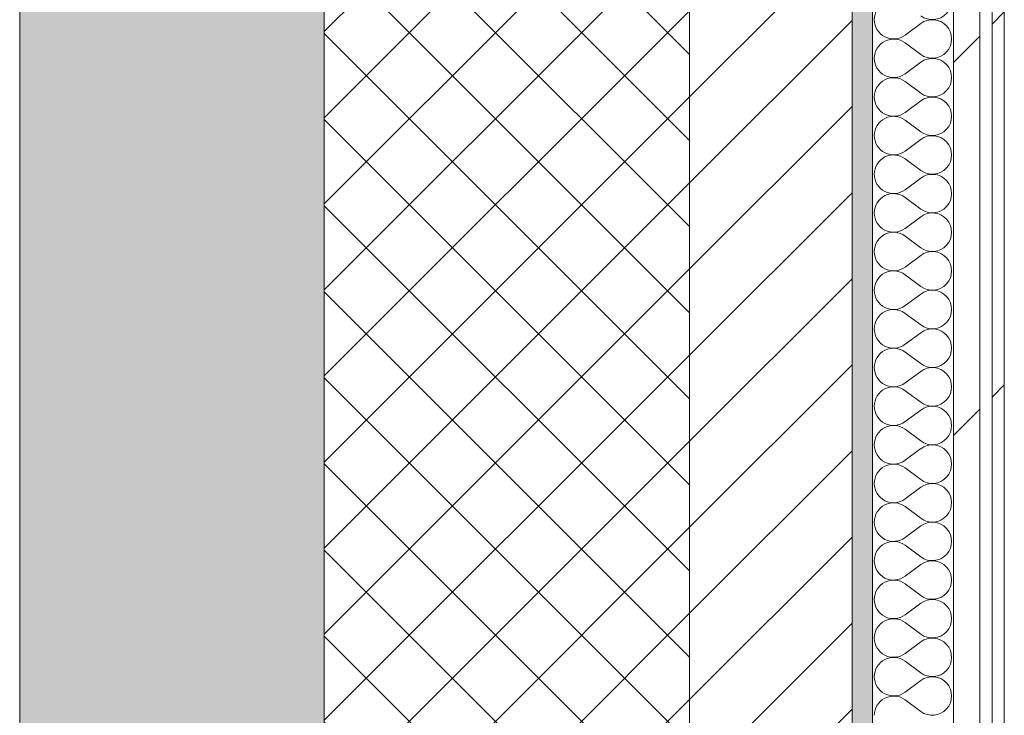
# Model space of a CAD drawing. Header units: millimetres. Extents: x -40968 to 11883, y -18816 to 4378.
# Tile 252 of 256: x -2101 to -1616, y -6743 to -6400. Entities that reach past the tile are written whole.
import ezdxf

# ---------------------------------------------------------------- set-up
doc = ezdxf.new("R2010")
doc.units = ezdxf.units.MM
doc.header["$MEASUREMENT"] = 0
doc.linetypes.add('Wipeout_Contour', pattern=[1000, 0, -1000])
doc.layers.add('12_FAÇ_Façana', color=7, linetype='Continuous')
doc.layers.add('Nuevo_08_E_Envans secs', color=7, linetype='Continuous')
for name, color, linetype, lineweight, true_color in [('12_FAÇ_Façana_Pluma_Nº__102', 7, 'Continuous', 5, 0xcccccc), ('12_FAÇ_Façana_Pluma_Nº__174', 7, 'Continuous', 13, 0xe4ad2c), ('12_FAÇ_Façana_Pluma_Nº__176', 7, 'Continuous', 15, 0x93a0c6), ('Nuevo_08_E_Envans secs_Pluma_Nº__102', 7, 'Continuous', 5, 0xcccccc), ('Nuevo_08_E_Envans secs_Pluma_Nº__171', 171, 'Continuous', 13, 0xaaaaff), ('Nuevo_08_E_Envans secs_Pluma_Nº__177', 7, 'Continuous', 15, 0xf7e046)]:
    doc.layers.add(name, color=color, linetype=linetype, lineweight=lineweight, true_color=true_color)
for name, color, linetype, lineweight in [('12_FAÇ_Façana_Pluma_Nº__2', 8, 'Continuous', 5), ('12_FAÇ_Façana_Pluma_Nº__7', 7, 'Continuous', 5), ('Nuevo_08_E_Envans secs_Pluma_Nº__1', 7, 'Continuous', 5)]:
    doc.layers.add(name, color=color, linetype=linetype, lineweight=lineweight)
pattern_1 = [(45, (0, 0), (-183.848, 183.848), [195, -65]), (45, (7e-14, 183.85), (-183.848, 183.848), [195, -65])]

# ---------------------------------------------------------------- blocks, each defined once
blk = doc.blocks.new('Muro_1_1', base_point=(-1681.11, -1193.98))
at = {"layer": '12_FAÇ_Façana_Pluma_Nº__102', "linetype": 'Continuous', "lineweight": 0, "true_color": 0xe5e5e5}
blk.add_hatch(color=254, dxfattribs=at).paths.add_polyline_path([(-2101.11, -10658.98), (-1951.11, -10658.98), (-1951.11, -7438.98), (-1971.11, -7438.98), (-1971.11, -6988.97), (-1951.11, -6988.97), (-1951.11, -1638.98), (-2101.11, -1638.98)])
at = {"layer": '12_FAÇ_Façana_Pluma_Nº__174', "linetype": 'Continuous', "lineweight": 13, "true_color": 0xe4ad2c}
h = blk.add_hatch(dxfattribs=at)
h.set_pattern_fill('SATE_Aislamiento_0001', color=42, style=0, pattern_type=2)
h.set_pattern_definition([(45, (0, 0), (-21.2132, 21.2132), []), (135, (0, 0), (21.2132, 21.2132), [])])
h.paths.add_polyline_path([(-1951.11, -1638.98), (-1951.11, -6988.97), (-1771.11, -6988.97), (-1771.11, -1638.98)])
at = {"layer": '12_FAÇ_Façana_Pluma_Nº__176', "linetype": 'Continuous', "lineweight": 0, "true_color": 0x495063}
blk.add_hatch(color=251, dxfattribs=at).paths.add_polyline_path([(-1681.11, -1678.98), (-1691.11, -1678.98), (-1691.11, -6988.97), (-1681.11, -6988.97)])
at = {"layer": '12_FAÇ_Façana_Pluma_Nº__2', "linetype": 'Continuous', "lineweight": 5}
h = blk.add_hatch(dxfattribs=at)
h.set_pattern_fill('Ceramic_0001', color=8, style=0, pattern_type=2)
h.set_pattern_definition([(45, (0, 0), (-21.2132, 21.2132), [])])
h.paths.add_polyline_path([(-1691.11, -1678.98), (-1771.11, -1678.98), (-1771.11, -6988.97), (-1691.11, -6988.97)])
at = {"layer": '12_FAÇ_Façana_Pluma_Nº__7', "color": 7, "linetype": 'Continuous', "lineweight": 5}
for p, q in [((-1951.11, -1638.98), (-1951.11, -6988.97)), ((-1771.11, -6988.97), (-1771.11, -1678.98)), ((-1691.11, -6988.97), (-1691.11, -1678.98))]:
    blk.add_line(p, q, dxfattribs=at)
at = {"layer": '12_FAÇ_Façana_Pluma_Nº__7', "color": 7, "linetype": 'Continuous', "lineweight": 5, "flags": 128}
for points in [[(-2101.11, -1638.98), (-2101.11, -10658.98)], [(-1681.11, -6988.97), (-1681.11, -1678.98)]]:
    blk.add_lwpolyline(points, dxfattribs=at)
blk = doc.blocks.new('*X353')
at = {"layer": 'Nuevo_08_E_Envans secs_Pluma_Nº__102', "color": 254, "linetype": 'Continuous', "lineweight": 5, "true_color": 0xcccccc}
for p, q in [((-1657.3, -6401.9), (-1664.92, -6407.62)), ((-1657.3, -6417.14), (-1664.92, -6411.43)), ((-1657.3, -6420.95), (-1664.92, -6426.67)), ((-1657.3, -6436.19), (-1664.92, -6430.48)), ((-1657.3, -6440), (-1664.92, -6445.71)), ((-1657.3, -6455.24), (-1664.92, -6449.52)), ((-1657.3, -6459.05), (-1664.92, -6464.76)), ((-1657.3, -6474.29), (-1664.92, -6468.57)), ((-1657.3, -6478.1), (-1664.92, -6483.81)), ((-1657.3, -6493.33), (-1664.92, -6487.62)), ((-1657.3, -6497.14), (-1664.92, -6502.86)), ((-1657.3, -6512.38), (-1664.92, -6506.67)), ((-1657.3, -6516.19), (-1664.92, -6521.9)), ((-1657.3, -6531.43), (-1664.92, -6525.71)), ((-1657.3, -6535.24), (-1664.92, -6540.95)), ((-1657.3, -6550.48), (-1664.92, -6544.76)), ((-1657.3, -6554.29), (-1664.92, -6560)), ((-1657.3, -6569.52), (-1664.92, -6563.81)), ((-1657.3, -6573.33), (-1664.92, -6579.05)), ((-1657.3, -6588.57), (-1664.92, -6582.86)), ((-1657.3, -6592.38), (-1664.92, -6598.1)), ((-1657.3, -6607.62), (-1664.92, -6601.9)), ((-1657.3, -6611.43), (-1664.92, -6617.14)), ((-1657.3, -6626.67), (-1664.92, -6620.95)), ((-1657.3, -6630.48), (-1664.92, -6636.19)), ((-1657.3, -6645.71), (-1664.92, -6640)), ((-1657.3, -6649.52), (-1664.92, -6655.24)), ((-1657.3, -6664.76), (-1664.92, -6659.05)), ((-1657.3, -6668.57), (-1664.92, -6674.29)), ((-1657.3, -6683.81), (-1664.92, -6678.1)), ((-1657.3, -6687.62), (-1664.92, -6693.33)), ((-1657.3, -6702.86), (-1664.92, -6697.14)), ((-1657.3, -6706.67), (-1664.92, -6712.38)), ((-1657.3, -6721.9), (-1664.92, -6716.19)), ((-1657.3, -6725.71), (-1664.92, -6731.43)), ((-1657.3, -6740.95), (-1664.92, -6735.24))]:
    blk.add_line(p, q, dxfattribs=at)
for centre, start, end in [((-1651.59, -6390.48), 233.1301, 126.8699), ((-1670.63, -6400), 53.1301, 180), ((-1670.63, -6400), 180, 306.8699), ((-1651.59, -6409.52), 233.1301, 126.8699), ((-1670.63, -6419.05), 53.1301, 180), ((-1670.63, -6419.05), 180, 306.8699), ((-1651.59, -6428.57), 233.1301, 126.8699), ((-1670.63, -6438.1), 53.1301, 180), ((-1670.63, -6438.1), 180, 306.8699), ((-1651.59, -6447.62), 233.1301, 126.8699), ((-1670.63, -6457.14), 53.1301, 180), ((-1670.63, -6457.14), 180, 306.8699), ((-1651.59, -6466.67), 233.1301, 126.8699), ((-1670.63, -6476.19), 53.1301, 180), ((-1670.63, -6476.19), 180, 306.8699), ((-1651.59, -6485.71), 233.1301, 126.8699), ((-1670.63, -6495.24), 53.1301, 180), ((-1670.63, -6495.24), 180, 306.8699), ((-1651.59, -6504.76), 233.1301, 126.8699), ((-1670.63, -6514.29), 53.1301, 180), ((-1670.63, -6514.29), 180, 306.8699), ((-1651.59, -6523.81), 233.1301, 126.8699), ((-1670.63, -6533.33), 53.1301, 180), ((-1670.63, -6533.33), 180, 306.8699), ((-1651.59, -6542.86), 233.1301, 126.8699), ((-1670.63, -6552.38), 53.1301, 180), ((-1670.63, -6552.38), 180, 306.8699), ((-1651.59, -6561.9), 233.1301, 126.8699), ((-1670.63, -6571.43), 53.1301, 180), ((-1670.63, -6571.43), 180, 306.8699), ((-1651.59, -6580.95), 233.1301, 126.8699), ((-1670.63, -6590.48), 53.1301, 180), ((-1670.63, -6590.48), 180, 306.8699), ((-1651.59, -6600), 233.1301, 126.8699), ((-1670.63, -6609.52), 53.1301, 180), ((-1670.63, -6609.52), 180, 306.8699), ((-1651.59, -6619.05), 233.1301, 126.8699), ((-1670.63, -6628.57), 53.1301, 180), ((-1670.63, -6628.57), 180, 306.8699), ((-1651.59, -6638.1), 233.1301, 126.8699), ((-1670.63, -6647.62), 53.1301, 180), ((-1670.63, -6647.62), 180, 306.8699), ((-1651.59, -6657.14), 233.1301, 126.8699), ((-1670.63, -6666.67), 53.1301, 180), ((-1670.63, -6666.67), 180, 306.8699), ((-1651.59, -6676.19), 233.1301, 126.8699), ((-1670.63, -6685.71), 53.1301, 180), ((-1670.63, -6685.71), 180, 306.8699), ((-1651.59, -6695.24), 233.1301, 126.8699), ((-1670.63, -6704.76), 53.1301, 180), ((-1670.63, -6704.76), 180, 306.8699), ((-1651.59, -6714.29), 233.1301, 126.8699), ((-1670.63, -6723.81), 53.1301, 180), ((-1670.63, -6723.81), 180, 306.8699), ((-1651.59, -6733.33), 233.1301, 126.8699), ((-1670.63, -6742.86), 53.1301, 180)]:
    blk.add_arc(centre, 9.52, start, end, dxfattribs=at)
blk = doc.blocks.new('Muro_120_1', base_point=(-1616.11, -6988.97))
at = {"layer": 'Nuevo_08_E_Envans secs_Pluma_Nº__1', "color": 7, "linetype": 'Continuous', "lineweight": 5, "flags": 128}
blk.add_lwpolyline([(-1681.11, -1703.98), (-1681.11, -6988.97)], dxfattribs=at)
at = {"color": 254, "linetype": 'Wipeout_Contour', "lineweight": 0, "ltscale": 19077.207977}
blk.add_wipeout([(-1628.11, -6988.97), (-1628.11, -1703.98), (-1641.11, -1703.98), (-1641.11, -6988.97)], dxfattribs=at).dxf.layer = 'Nuevo_08_E_Envans secs'
at = {"color": 254, "linetype": 'Wipeout_Contour', "lineweight": 0, "ltscale": 19048.763385}
blk.add_wipeout([(-1616.11, -6988.97), (-1616.11, -1703.98), (-1622.11, -1703.98), (-1622.11, -6988.97)], dxfattribs=at).dxf.layer = 'Nuevo_08_E_Envans secs'
at = {"layer": 'Nuevo_08_E_Envans secs_Pluma_Nº__171', "linetype": 'Continuous', "lineweight": 13, "true_color": 0xaaaaff}
h = blk.add_hatch(dxfattribs=at)
h.set_pattern_fill('Panellat_HPL_0001', color=161, style=0, pattern_type=2)
h.set_pattern_definition(pattern_1)
h.paths.add_polyline_path([(-1616.11, -6988.97), (-1616.11, -1703.98), (-1622.11, -1703.98), (-1622.11, -6988.97)])
at = {"layer": 'Nuevo_08_E_Envans secs_Pluma_Nº__177', "linetype": 'Continuous', "lineweight": 15, "true_color": 0xf7e046}
h = blk.add_hatch(dxfattribs=at)
h.set_pattern_fill('Panellat_HPL_0001', color=53, style=0, pattern_type=2)
h.set_pattern_definition(pattern_1)
h.paths.add_polyline_path([(-1628.11, -6988.97), (-1628.11, -1703.98), (-1641.11, -1703.98), (-1641.11, -6988.97)])
at = {"layer": 'Nuevo_08_E_Envans secs_Pluma_Nº__1', "color": 7, "linetype": 'Continuous', "lineweight": 5}
for p, q in [((-1641.11, -6988.97), (-1641.11, -1703.98)), ((-1628.11, -6988.97), (-1628.11, -1703.98)), ((-1622.11, -6988.97), (-1622.11, -1703.98))]:
    blk.add_line(p, q, dxfattribs=at)
at = {"layer": 'Nuevo_08_E_Envans secs_Pluma_Nº__1', "color": 7, "linetype": 'Continuous', "lineweight": 5, "flags": 128}
blk.add_lwpolyline([(-1616.11, -6988.97), (-1616.11, -1703.98)], dxfattribs=at)
at = {"layer": 'Nuevo_08_E_Envans secs', "color": 7, "lineweight": 20}
blk.add_blockref('*X353', (0, 0), dxfattribs=at)

msp = doc.modelspace()

# ---------------------------------------------------------------- block references
at = {"layer": '12_FAÇ_Façana', "color": 7, "lineweight": 20}
msp.add_blockref('Muro_1_1', (-1681.11, -1193.98), dxfattribs=at)

# ---------------------------------------------------------------- next in the draw order: block references
at = {"layer": 'Nuevo_08_E_Envans secs', "color": 7, "lineweight": 20}
msp.add_blockref('Muro_120_1', (-1616.11, -6988.97), dxfattribs=at)

doc.saveas('drawing.dxf')
